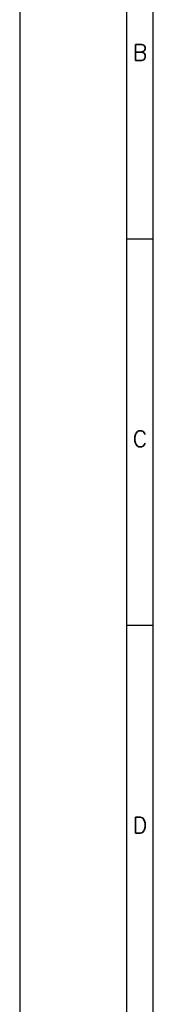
# Model space of a CAD drawing. Header units: millimetres. Extents: x 0 to 841, y 0 to 594.
# Tile 2 of 11: x 0 to 25, y 296 to 480. Entities that reach past the tile are written whole.
import ezdxf

# ---------------------------------------------------------------- set-up
doc = ezdxf.new("R2010")
doc.units = ezdxf.units.MM
doc.layers.add('FORMATO', color=7, linetype='Continuous')
doc.styles.add('SLDTEXTSTYLE0', font='ROMANS')

msp = doc.modelspace()

# ---------------------------------------------------------------- linework, layer by layer
at = {"layer": 'FORMATO'}
for p, q in [((0, 594), (0, 0)), ((20, 584), (20, 5)), ((25, 5), (25, 584)), ((25, 439.4), (20, 439.4)), ((25, 367.1), (20, 367.1))]:
    msp.add_line(p, q, dxfattribs=at)

# ---------------------------------------------------------------- texts
at = {"layer": 'FORMATO', "char_height": 3, "attachment_point": 2, "style": 'SLDTEXTSTYLE0'}
for s, insert in [('B', (22.5, 475.84)), ('C', (22.5, 403.54)), ('D', (22.5, 331.24))]:
    msp.add_mtext(s, dxfattribs=dict(at, insert=insert))

doc.saveas('drawing.dxf')
